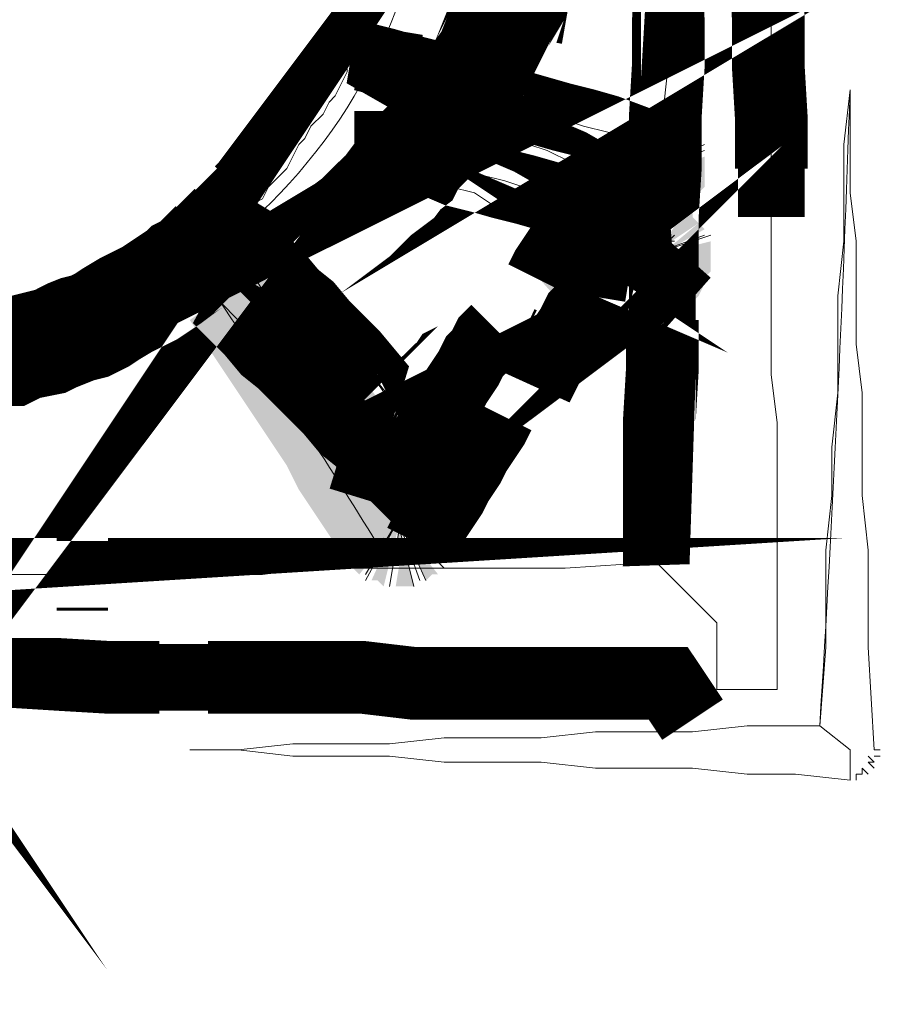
# Model space of a CAD drawing. Header units: millimetres. Extents: x 526 to 736, y -272 to 25.
# Tile 3 of 8: x 633 to 639, y -235 to -228. Entities that reach past the tile are written whole.
import ezdxf

# ---------------------------------------------------------------- set-up
doc = ezdxf.new("R2010")
doc.units = ezdxf.units.MM
doc.layers.add('PDF_A-TABELKA', color=7, linetype='Continuous')

msp = doc.modelspace()

# ---------------------------------------------------------------- linework, layer by layer
at = {"layer": 'PDF_A-TABELKA', "lineweight": 0}
for points, format in [([(637.6235068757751, -224.4054066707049, 0.5115070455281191, 0.5115070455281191, 0), (637.6235068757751, -224.0644019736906, 0, 0, 0), (637.6448196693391, -223.702084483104, 0, 0, 0)], "xyseb"), ([(632.5297492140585, -230.4156144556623, 0.7246349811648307, 0.7246349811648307, 0), (632.6363131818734, -230.3943016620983, 0.7434469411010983, 0.7434469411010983, 0), (632.7215643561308, -230.3943016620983, 0.7625096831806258, 0.7625096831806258, 0), (632.828128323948, -230.3516760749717, 0.7434469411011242, 0.7434469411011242, 0), (632.9346922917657, -230.3516760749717, 0.743446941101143, 0.743446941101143, 0), (633.019943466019, -230.3090504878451, 0.7434469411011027, 0.7434469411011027, 0), (633.1051946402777, -230.2877376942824, 0.7535210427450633, 0.7535210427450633, 0), (633.211758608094, -230.2664249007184, 0.743446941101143, 0.743446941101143, 0), (633.2970097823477, -230.2237993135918, 0.7535210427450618, 0.7535210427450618, 0), (633.4035737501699, -230.1811737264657, 0.7535210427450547, 0.7535210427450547, 0), (633.4888249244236, -230.1598609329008, 0.7535210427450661, 0.7535210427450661, 0), (633.5740760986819, -230.1172353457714, 0.7535210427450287, 0.7535210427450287, 0), (633.6380144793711, -230.0746097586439, 0.7535210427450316, 0.7535210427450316, 0), (633.7445784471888, -230.0106713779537, 0.7535210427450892, 0.7535210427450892, 0), (633.8298296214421, -229.9680457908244, 0.7535210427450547, 0.7535210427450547, 0), (633.9150807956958, -229.9254202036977, 0.7535210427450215, 0.7535210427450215, 0), (633.9790191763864, -229.8827946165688, 0.7625096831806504, 0.7625096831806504, 0), (634.0642703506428, -229.8188562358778, 0.7434469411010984, 0.7434469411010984, 0), (634.1282087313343, -229.7762306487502, 0.7434469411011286, 0.7434469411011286, 0), (634.213459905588, -229.6909794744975, 0.682009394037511, 0.682009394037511, 0), (634.2987110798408, -229.6483538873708, 0.7625096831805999, 0.7625096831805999, 0), (634.362649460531, -229.5844155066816, 0.7434469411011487, 0.7434469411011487, 0), (634.4479006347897, -229.499164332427, 0.7434469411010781, 0.7434469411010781, 0), (634.4905262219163, -229.4565387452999, 0.7246349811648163, 0.7246349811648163, 0), (634.554464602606, -229.3926003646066, 0.7246349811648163, 0.7246349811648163, 0), (634.6397157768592, -229.3073491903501, 0.7672605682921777, 0.7672605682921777, 0), (634.6823413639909, -229.264723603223, 0.7672605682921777, 0.7672605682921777, 0), (634.746279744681, -229.1794724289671, 0, 0, 0), (634.788905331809, -229.115534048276, 0, 0, 0), (634.8741565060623, -229.0302828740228, 0, 0, 0), (634.916782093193, -228.966344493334, 0, 0, 0), (634.9594076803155, -228.9024061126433, 0, 0, 0), (635.0233460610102, -228.8384677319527, 0, 0, 0), (635.0659716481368, -228.753216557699, 0, 0, 0), (635.1085972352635, -228.6892781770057, 0, 0, 0), (635.1512228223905, -228.6040270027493, 0, 0, 0), (635.1938484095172, -228.5187758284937, 0, 0, 0), (635.2364739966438, -228.4548374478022, 0, 0, 0), (635.3004123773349, -228.3695862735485, 0, 0, 0), (635.3004123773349, -228.2843350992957, 0, 0, 0), (635.3430379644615, -228.1990839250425, 0, 0, 0), (635.3856635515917, -228.1351455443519, 0, 0, 0), (635.4282891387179, -228.0498943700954, 0, 0, 0), (635.4496019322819, -227.9646431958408, 0, 0, 0), (635.4922275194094, -227.9007048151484, 0, 0, 0), (635.5135403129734, -227.7941408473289, 0, 0, 0), (635.534853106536, -227.7088896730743, 0, 0, 0), (635.5774786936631, -227.623638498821, 0, 0, 0), (635.5987914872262, -227.5383873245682, 0, 0, 0)], "xyseb"), ([(629.418081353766, -229.0942212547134, 0.7672605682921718, 0.7672605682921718, 0), (629.460706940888, -229.158159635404, 0, 0, 0), (629.5246453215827, -229.24341080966, 0, 0, 0)], "xyseb"), ([(635.897170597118, -226.4514348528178, -0.4172873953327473), (632.1034933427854, -230.4156144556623, -0.4142135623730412)], "xyb"), ([(636.8775591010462, -227.7941408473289, 0.7683254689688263, 0.7683254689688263, 0), (636.5152416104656, -227.7302024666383, 0.762509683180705, 0.762509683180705, 0), (636.472616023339, -227.8580792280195, 0.7625096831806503, 0.7625096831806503, 0), (636.4299904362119, -227.9433304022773, 0.7434469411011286, 0.7434469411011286, 0), (636.3660520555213, -228.0498943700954, 0.7535210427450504, 0.7535210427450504, 0), (636.3234264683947, -228.1564583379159, 0.7233802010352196, 0.7233802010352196, 0), (636.280800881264, -228.2417095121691, 0.7053214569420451, 0.7053214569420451, 0), (636.2381752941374, -228.3482734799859, 0.7535210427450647, 0.7535210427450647, 0), (636.1742369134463, -228.4335246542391, 0.753521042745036, 0.753521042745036, 0), (636.1316113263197, -228.5187758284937, 0.7233802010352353, 0.7233802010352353, 0), (636.06767294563, -228.6253397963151, 0.743446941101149, 0.743446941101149, 0), (636.0037345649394, -228.7105909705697, 0.7434469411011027, 0.7434469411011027, 0), (635.9397961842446, -228.7745293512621, 0.7625096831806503, 0.7625096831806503, 0), (635.8758578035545, -228.8597805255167, 0.7625096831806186, 0.7625096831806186, 0), (635.7906066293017, -228.94503169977, 0.7434469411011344, 0.7434469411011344, 0), (635.7479810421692, -229.0302828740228, 0.7434469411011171, 0.7434469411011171, 0), (635.6627298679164, -229.0942212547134, 0.7625096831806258, 0.7625096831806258, 0), (635.5987914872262, -229.1794724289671, 0.7246349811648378, 0.7246349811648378, 0), (635.5135403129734, -229.24341080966, 0.724384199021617, 0.724384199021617, 0), (635.4282891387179, -229.3286619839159, 0.7246349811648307, 0.7246349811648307, 0), (635.3643507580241, -229.3926003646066, 0.724384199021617, 0.724384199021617, 0), (635.2790995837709, -229.4565387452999, 0.7246349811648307, 0.7246349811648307, 0), (635.1938484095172, -229.520477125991, 0.7246349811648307, 0.7246349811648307, 0), (635.1085972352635, -229.5844155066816, 0.7672605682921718, 0.7672605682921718, 0), (635.0020332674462, -229.6483538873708, 0.7672605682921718, 0.7672605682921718, 0), (634.9380948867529, -229.7122922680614, 0.7246349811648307, 0.7246349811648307, 0), (634.8528437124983, -229.7549178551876, 0.7246349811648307, 0.7246349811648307, 0), (634.7675925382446, -229.7975434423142, 0.7246349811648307, 0.7246349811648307, 0), (634.6610285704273, -229.8614818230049, 0, 0, 0), (634.5757773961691, -229.9041074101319, 0, 0, 0), (634.4905262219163, -229.9467329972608, 0, 0, 0), (634.3839622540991, -229.9893585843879, 0, 0, 0), (634.2987110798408, -230.0319841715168, 0, 0, 0), (634.213459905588, -230.0746097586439, 0, 0, 0), (634.1068959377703, -230.1172353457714, 0, 0, 0), (634.0216447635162, -230.1385481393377, 0, 0, 0), (633.9363935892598, -230.1811737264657, 0, 0, 0), (633.8298296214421, -230.2237993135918, 0, 0, 0), (633.7445784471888, -230.2237993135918, 0, 0, 0), (633.6380144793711, -230.2664249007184, 0, 0, 0), (633.5527633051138, -230.3090504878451, 0, 0, 0), (633.4248865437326, -230.3090504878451, 0, 0, 0), (633.3396353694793, -230.3516760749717, 0, 0, 0), (633.2330714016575, -230.3516760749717, 0, 0, 0), (633.1478202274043, -230.3729888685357, 0, 0, 0), (633.0412562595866, -230.3943016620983, 0, 0, 0), (632.9560050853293, -230.3943016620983, 0, 0, 0), (632.828128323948, -230.4156144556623, 0, 0, 0), (632.7428771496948, -230.4156144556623, 0, 0, 0), (632.6363131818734, -230.4156144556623, 0, 0, 0), (632.5297492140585, -230.4369272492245, 0, 0, 0)], "xyseb"), ([(638.2415778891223, -227.644951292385, 0.5115070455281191, 0.5115070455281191, 0), (638.2628906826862, -227.9859559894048, 0.5115070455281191, 0.5115070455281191, 0), (638.2628906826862, -228.3269606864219, 0.5115070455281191, 0.5115070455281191, 0), (638.2842034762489, -228.6892781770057, 0.5115070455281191, 0.5115070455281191, 0), (638.2842034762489, -229.0515956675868, 0.4688814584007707, 0.4688814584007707, 0), (638.2842034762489, -229.3926003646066, 0, 0, 0), (638.2842034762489, -229.7762306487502, 0, 0, 0), (638.3055162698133, -230.1172353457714, 0, 0, 0), (638.3055162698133, -230.4795528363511, 0, 0, 0), (638.3268290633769, -230.8418703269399, 0, 0, 0), (638.3268290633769, -231.1828750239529, 0, 0, 0), (638.3268290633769, -231.5451925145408, 0, 0, 0), (638.3268290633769, -232.2485147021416, 0, 0, 0), (638.3268290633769, -232.6960833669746, 0, 0, 0), (637.9005731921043, -232.6960833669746, 0, 0, 0)], "xyseb"), ([(632.5723748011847, -231.9501355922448, 0.5115070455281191, 0.5115070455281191, 0), (632.9133794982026, -231.9075100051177, 0.5115070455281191, 0.5115070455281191, 0), (633.2543841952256, -231.9075100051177, 0.4688814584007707, 0.4688814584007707, 0), (633.616701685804, -231.9075100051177, 0.5115070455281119, 0.5115070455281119, 0), (633.9790191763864, -231.9075100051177, 0.5115070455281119, 0.5115070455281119, 0), (634.3200238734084, -231.9075100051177, 0.5115070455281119, 0.5115070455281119, 0), (634.7036541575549, -231.9075100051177, 0, 0, 0), (635.0446588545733, -231.8861972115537, 0, 0, 0), (635.4069763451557, -231.8861972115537, 0, 0, 0), (635.7692938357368, -231.8648844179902, 0, 0, 0), (636.1102985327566, -231.8648844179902, 0, 0, 0), (636.472616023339, -231.8648844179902, 0, 0, 0), (636.8349335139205, -231.8648844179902, 0, 0, 0), (637.4743173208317, -231.8435716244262, 0.4688814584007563, 0.4688814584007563, 0), (637.4956301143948, -231.1828750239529, 0.5115070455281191, 0.5115070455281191, 0), (637.4956301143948, -230.8418703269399, 0.5115070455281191, 0.5115070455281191, 0), (637.5169429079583, -230.4795528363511, 0.5115070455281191, 0.5115070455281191, 0), (637.5169429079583, -230.1172353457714, 0.4688814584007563, 0.4688814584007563, 0), (637.5169429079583, -229.7762306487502, 0.5115070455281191, 0.5115070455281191, 0), (637.5169429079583, -229.3926003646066, 0.5115070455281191, 0.5115070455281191, 0), (637.5382557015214, -229.0515956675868, 0.5115070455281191, 0.5115070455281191, 0), (637.5382557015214, -228.6892781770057, 0.5115070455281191, 0.5115070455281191, 0), (637.5595684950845, -228.3269606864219, 0.5115070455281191, 0.5115070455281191, 0), (637.5595684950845, -227.9859559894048, 0.5075571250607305, 0.5075571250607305, 0), (637.5595684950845, -227.644951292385, 0.5115070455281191, 0.5115070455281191, 0)], "xyseb"), ([(637.0054358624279, -229.9467329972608, 0.5083550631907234, 0.5083550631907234, 0), (637.0480614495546, -229.6909794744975, 0.4728884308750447, 0.4728884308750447, 0), (636.8988718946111, -229.6270410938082, 0, 0, 0), (636.7709951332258, -229.541789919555, 0, 0, 0), (636.621805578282, -229.4778515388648, 0, 0, 0), (636.472616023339, -229.3926003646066, 0, 0, 0), (636.3234264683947, -229.3073491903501, 0, 0, 0), (636.1742369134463, -229.24341080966, 0, 0, 0), (636.0250473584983, -229.158159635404, 0, 0, 0), (635.8758578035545, -229.0942212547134, 0, 0, 0), (635.7479810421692, -229.0089700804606, 0, 0, 0), (635.5987914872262, -228.94503169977, 0, 0, 0), (635.6414170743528, -228.6679653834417, 0, 0, 0)], "xyseb"), ([(637.6874452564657, -230.0106713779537, 0.5123943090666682, 0.5123943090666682, 0), (637.4956301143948, -229.8401690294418, 0.5146940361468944, 0.5146940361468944, 0), (637.4103789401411, -229.9041074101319, 0.5123943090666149, 0.5123943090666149, 0), (637.3677533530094, -229.9467329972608, 0.4822534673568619, 0.4822534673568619, 0), (637.2825021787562, -229.9893585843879, 0.4765685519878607, 0.4765685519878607, 0), (637.23987659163, -230.0319841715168, 0.4822534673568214, 0.4822534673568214, 0), (637.1546254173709, -230.0959225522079, 0, 0, 0), (637.1119998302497, -230.1385481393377, 0, 0, 0), (637.0267486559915, -230.1811737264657, 0, 0, 0), (636.9628102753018, -230.2451121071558, 0, 0, 0), (636.8988718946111, -230.2877376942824, 0, 0, 0), (636.8349335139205, -230.3303632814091, 0, 0, 0), (636.7709951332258, -230.3943016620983, 0, 0, 0), (636.5791799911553, -230.2237993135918, 0, 0, 0)], "xyseb"), ([(635.6201042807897, -230.7139935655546, 0.5146940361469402, 0.5146940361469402, 0), (635.7053554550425, -230.6713679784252, 0.5123943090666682, 0.5123943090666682, 0), (635.7479810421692, -230.6287423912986, 0.4822534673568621, 0.4822534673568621, 0), (635.8332322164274, -230.5648040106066, 0.4765685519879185, 0.4765685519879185, 0), (635.8758578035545, -230.5221784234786, 0.5146940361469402, 0.5146940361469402, 0), (635.9611089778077, -230.4795528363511, 0.5123943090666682, 0.5123943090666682, 0), (636.0037345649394, -230.4156144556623, 0.5146940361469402, 0.5146940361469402, 0), (636.088985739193, -230.3729888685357, 0.5123943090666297, 0.5123943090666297, 0), (636.1316113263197, -230.3303632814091, 0, 0, 0), (636.2168625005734, -230.2877376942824, 0, 0, 0), (636.280800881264, -230.2237993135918, 0, 0, 0), (636.472616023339, -230.3943016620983, 0, 0, 0)], "xyseb"), ([(635.5135403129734, -231.6943820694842, 0.01234379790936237), (634.4052750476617, -229.9893585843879), (634.5331518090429, -230.1172353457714), (634.6184029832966, -230.2024865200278), (634.746279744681, -230.3303632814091), (634.8315309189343, -230.4156144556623), (634.9594076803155, -230.5434912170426), (635.0446588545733, -230.6713679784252), (635.1725356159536, -230.7566191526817), (635.2577867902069, -230.8844959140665), (635.3856635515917, -230.9697470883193), (635.4709147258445, -231.0976238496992), (635.6840426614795, -231.3107517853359), (635.6840426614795, -231.5665053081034), (635.8119194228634, -231.6943820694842), (635.7692938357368, -231.6943820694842), (635.8119194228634, -231.7370076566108)], "xyb"), ([(635.534853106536, -231.0976238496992, 0.5146940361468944, 0.5146940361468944, 0), (635.7053554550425, -231.2681261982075, 0.5123943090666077, 0.5123943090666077, 0), (635.7906066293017, -231.22550061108, 0.4765685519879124, 0.4765685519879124, 0), (635.8332322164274, -231.1828750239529, 0.5146940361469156, 0.5146940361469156, 0), (635.9184833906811, -231.1189366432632, 0.512394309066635, 0.512394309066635, 0), (635.9824217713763, -231.0763110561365, 0, 0, 0), (636.046360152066, -231.0336854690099, 0, 0, 0), (636.1316113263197, -230.9910598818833, 0, 0, 0), (636.1742369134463, -230.9271215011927, 0, 0, 0), (636.2594880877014, -230.8844959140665, 0, 0, 0), (636.3021136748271, -230.8418703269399, 0, 0, 0), (636.4939288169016, -231.0123726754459, 0, 0, 0)], "xyseb"), ([(637.7300708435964, -232.9305240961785, 0.5115070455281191, 0.5115070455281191, 0), (637.5595684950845, -232.674770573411, 0.5115070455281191, 0.5115070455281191, 0), (637.1759382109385, -232.674770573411, 0.5115070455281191, 0.5115070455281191, 0), (636.8349335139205, -232.674770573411, 0.5115070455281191, 0.5115070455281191, 0), (636.472616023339, -232.674770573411, 0.5115070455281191, 0.5115070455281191, 0), (636.1102985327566, -232.674770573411, 0.5115070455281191, 0.5115070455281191, 0), (635.7692938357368, -232.674770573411, 0.5115070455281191, 0.5115070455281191, 0), (635.4069763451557, -232.6321449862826, 0.5115070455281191, 0.5115070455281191, 0), (635.0446588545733, -232.6321449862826, 0.5115070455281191, 0.5115070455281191, 0), (634.7036541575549, -232.6321449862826, 0.5115070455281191, 0.5115070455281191, 0), (634.3200238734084, -232.6321449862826, 0.4688814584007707, 0.4688814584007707, 0), (633.9790191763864, -232.6321449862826, 0.5115070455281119, 0.5115070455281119, 0), (633.616701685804, -232.6321449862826, 0.5115070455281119, 0.5115070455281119, 0), (633.2543841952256, -232.6108321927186, 0.5115070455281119, 0.5115070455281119, 0), (632.9133794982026, -232.6108321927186, 0.4688814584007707, 0.4688814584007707, 0), (632.5723748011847, -232.5895193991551, 0.5115070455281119, 0.5115070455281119, 0)], "xyseb")]:
    msp.add_lwpolyline(points, format=format, dxfattribs=at)
for points, const_width in [([(636.9841230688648, -229.349974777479), (637.0267486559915, -229.0942212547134), (636.8775591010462, -229.0089700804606), (636.7283695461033, -228.94503169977), (636.5791799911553, -228.8597805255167), (636.4299904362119, -228.7958421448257), (636.3021136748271, -228.7105909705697), (636.1529241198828, -228.6253397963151), (636.0037345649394, -228.5614014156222), (635.8545450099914, -228.4761502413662), (635.7053554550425, -228.4122118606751), (635.5561659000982, -228.3269606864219), (635.5987914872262, -228.0712071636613)], 0.4728884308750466), ([(635.4069763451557, -228.2630223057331), (635.5774786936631, -228.3056478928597), (635.7266682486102, -228.3482734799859), (635.897170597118, -228.3908990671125), (636.046360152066, -228.4548374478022), (636.1955497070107, -228.4974630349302), (636.3660520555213, -228.5614014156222), (636.5152416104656, -228.6040270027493), (636.6644311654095, -228.6466525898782), (636.8136207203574, -228.6892781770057), (636.9841230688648, -228.7319037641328), (637.1333126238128, -228.7745293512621), (637.3038149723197, -228.8384677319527), (637.3038149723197, -229.115534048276)], 0.4858965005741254), ([(635.5987914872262, -228.6466525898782), (635.5987914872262, -228.9024061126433), (635.7692938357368, -228.966344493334), (635.9184833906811, -229.0089700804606), (636.06767294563, -229.0729084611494), (636.2381752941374, -229.115534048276), (636.3873648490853, -229.158159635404), (636.5578671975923, -229.2007852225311), (636.7070567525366, -229.24341080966), (636.8562463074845, -229.286036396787), (637.0267486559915, -229.3286619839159), (637.1759382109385, -229.3926003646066), (637.3251277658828, -229.4352259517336), (637.3464405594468, -229.7122922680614)], 0.4962347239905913), ([(636.6644311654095, -229.8401690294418), (636.7070567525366, -229.7549178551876), (636.7496823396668, -229.6909794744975), (636.7923079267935, -229.6270410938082), (636.8349335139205, -229.5631027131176), (636.8775591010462, -229.4778515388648), (636.9201846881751, -229.4139131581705), (636.9628102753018, -229.349974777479), (637.0054358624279, -229.264723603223), (637.2611893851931, -229.3286619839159)], 0.5146940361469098), ([(634.6184029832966, -229.264723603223), (634.4905262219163, -229.4778515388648), (634.5970901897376, -229.6057283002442), (634.7036541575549, -229.7122922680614), (634.8102181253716, -229.8188562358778), (634.916782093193, -229.9467329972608), (635.0233460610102, -230.0319841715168), (635.1299100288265, -230.1598609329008), (635.2364739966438, -230.2664249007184), (635.3430379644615, -230.3729888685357), (635.4496019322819, -230.5008656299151), (635.3643507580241, -230.7779319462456)], 0.5123943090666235), ([(634.6397157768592, -229.8614818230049), (634.5118390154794, -230.0959225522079), (634.6184029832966, -230.2024865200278), (634.724966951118, -230.3303632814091), (634.8315309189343, -230.4156144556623), (634.9594076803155, -230.5434912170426), (635.0659716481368, -230.6500551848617), (635.1725356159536, -230.7566191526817), (635.2790995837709, -230.8844959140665), (635.3856635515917, -230.9697470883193), (635.4922275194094, -231.0976238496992), (635.4069763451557, -231.3746901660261)], 0.4822534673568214), ([(636.5152416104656, -230.2664249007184), (636.7496823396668, -230.3729888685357), (636.7923079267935, -230.2877376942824), (636.8349335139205, -230.2237993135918), (636.8775591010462, -230.1598609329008), (636.9201846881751, -230.0746097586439), (636.9628102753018, -230.0319841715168), (637.0054358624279, -229.9467329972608), (637.0480614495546, -229.8827946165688), (637.3038149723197, -229.9467329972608)], 0.4956312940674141), ([(636.3447392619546, -230.1811737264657), (636.280800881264, -230.2451121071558), (636.2381752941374, -230.3303632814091), (636.1955497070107, -230.3729888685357), (636.1529241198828, -230.4582400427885), (636.1102985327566, -230.5221784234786), (636.06767294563, -230.5861168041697), (636.0250473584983, -230.6713679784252), (635.9824217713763, -230.7353063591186), (635.9397961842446, -230.7992447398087), (635.897170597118, -230.8631831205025), (635.8545450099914, -230.9271215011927), (635.8119194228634, -231.0123726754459), (635.5774786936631, -230.9058087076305)], 0.4822534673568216), ([(636.3660520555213, -230.7779319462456), (636.3234264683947, -230.8631831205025), (636.280800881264, -230.9271215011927), (636.2381752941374, -230.9910598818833), (636.1955497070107, -231.0549982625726), (636.1529241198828, -231.1402494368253), (636.1102985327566, -231.204187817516), (636.06767294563, -231.2681261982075), (636.0250473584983, -231.353377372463), (635.9824217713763, -231.4173157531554), (635.9397961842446, -231.4812541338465), (635.897170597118, -231.5451925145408), (635.8545450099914, -231.6091308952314), (635.8119194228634, -231.6943820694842)], 0.5146940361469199)]:
    msp.add_lwpolyline(points, dxfattribs=dict(at, const_width=const_width))
for points in [[(632.9133794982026, -230.3303632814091), (633.0412562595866, -230.3303632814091), (633.1265074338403, -230.2877376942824), (633.211758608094, -230.2451121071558), (633.2970097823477, -230.2451121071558), (633.3822609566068, -230.2024865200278), (633.4675121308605, -230.1598609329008), (633.5527633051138, -230.1172353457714), (633.6380144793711, -230.0746097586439), (633.7658912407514, -230.0319841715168), (633.8085168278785, -229.9893585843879), (633.8937680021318, -229.9041074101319), (633.9790191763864, -229.8614818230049), (634.0642703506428, -229.8188562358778), (634.1495215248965, -229.7762306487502), (634.2347726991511, -229.6909794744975), (634.2773982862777, -229.6483538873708), (634.362649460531, -229.5631027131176), (634.4479006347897, -229.520477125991), (634.4905262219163, -229.4352259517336), (634.5757773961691, -229.3926003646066), (634.6184029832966, -229.3073491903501), (634.7036541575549, -229.264723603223), (634.746279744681, -229.1794724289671), (634.788905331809, -229.13684684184), (634.8741565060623, -229.0515956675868), (634.916782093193, -228.966344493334), (634.9594076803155, -228.8810933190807), (635.0020332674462, -228.8384677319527), (635.0446588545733, -228.753216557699), (635.1299100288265, -228.6679653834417), (635.1725356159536, -228.5827142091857), (635.2151612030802, -228.5400886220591), (635.2577867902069, -228.4548374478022), (635.3004123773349, -228.3695862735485), (635.3004123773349, -228.2843350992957), (635.3430379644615, -228.1990839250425), (635.3856635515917, -228.1138327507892), (635.4282891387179, -228.0285815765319), (635.4709147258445, -227.9433304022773)], [(636.408677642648, -227.9433304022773), (636.3660520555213, -228.0285815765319), (636.3234264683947, -228.1564583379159), (636.280800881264, -228.2417095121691), (636.2381752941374, -228.3269606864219), (636.1955497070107, -228.4122118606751), (636.1102985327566, -228.5400886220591), (636.06767294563, -228.6253397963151), (635.9824217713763, -228.7105909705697), (635.9397961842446, -228.7958421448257), (635.8545450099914, -228.8810933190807), (635.8119194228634, -228.966344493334), (635.7266682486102, -229.0089700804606), (635.6414170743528, -229.0942212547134), (635.5987914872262, -229.1794724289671), (635.5135403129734, -229.264723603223), (635.4282891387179, -229.3073491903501), (635.3430379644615, -229.3926003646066), (635.2577867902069, -229.4778515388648), (635.1725356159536, -229.520477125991), (635.0872844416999, -229.6057283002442), (635.0020332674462, -229.6483538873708), (634.916782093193, -229.6909794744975), (634.8315309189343, -229.7762306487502), (634.746279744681, -229.8188562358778), (634.6610285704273, -229.8614818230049), (634.5757773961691, -229.9041074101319), (634.4905262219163, -229.9467329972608), (634.4052750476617, -229.9893585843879), (634.3200238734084, -230.0319841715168), (634.1921471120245, -230.0746097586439), (634.1068959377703, -230.1172353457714), (634.0216447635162, -230.1598609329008), (633.9363935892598, -230.2024865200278), (633.8085168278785, -230.2024865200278), (633.7232656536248, -230.2451121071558), (633.6380144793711, -230.2877376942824), (633.5527633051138, -230.2877376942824), (633.4248865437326, -230.3303632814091), (633.3396353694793, -230.3303632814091), (633.2543841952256, -230.3729888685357), (633.1265074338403, -230.3729888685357), (633.0412562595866, -230.3729888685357), (632.9560050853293, -230.4156144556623)], [(638.2842034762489, -227.9859559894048), (638.2842034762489, -228.3269606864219), (638.2842034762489, -228.7105909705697), (638.2842034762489, -229.0515956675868), (638.2842034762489, -229.3926003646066), (638.2842034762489, -229.7762306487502), (638.2842034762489, -230.1172353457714), (638.2842034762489, -230.5008656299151), (638.3268290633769, -230.8418703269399), (638.3268290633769, -231.1828750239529), (638.3268290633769, -231.5238797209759), (638.3268290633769, -232.2485147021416), (638.3268290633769, -232.7173961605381), (637.9005731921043, -232.7173961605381), (637.9005731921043, -232.2485147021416), (637.4743173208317, -231.822258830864), (637.5169429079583, -231.1828750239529), (637.5169429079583, -230.8418703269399), (637.5169429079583, -230.5008656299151), (637.5169429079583, -230.1172353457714), (637.5169429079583, -229.7762306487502), (637.5169429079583, -229.3926003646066), (637.5169429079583, -229.0515956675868), (637.5169429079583, -228.7105909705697), (637.5595684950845, -228.3269606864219), (637.5595684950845, -227.9859559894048)], [(637.5169429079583, -229.13684684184), (637.5595684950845, -229.1794724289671), (637.5169429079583, -229.1794724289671), (637.4743173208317, -229.264723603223), (637.389066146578, -229.3073491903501), (637.3464405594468, -229.349974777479), (637.2611893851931, -229.3926003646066), (637.1759382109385, -229.4352259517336), (637.1333126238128, -229.4778515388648), (637.0480614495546, -229.520477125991), (637.0054358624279, -229.5631027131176), (636.9201846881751, -229.6483538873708), (636.8775591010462, -229.6909794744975), (636.7923079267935, -229.7336050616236), (636.7496823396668, -229.7762306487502), (636.6644311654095, -229.8188562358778), (636.7070567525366, -229.7762306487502), (636.7496823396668, -229.6909794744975), (636.7923079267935, -229.6057283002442), (636.8349335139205, -229.5631027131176), (636.8775591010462, -229.4778515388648), (636.9201846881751, -229.4352259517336), (636.9628102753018, -229.349974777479), (637.0054358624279, -229.264723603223), (637.0906870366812, -229.13684684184), (637.389066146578, -229.0515956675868), (637.4743173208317, -228.8810933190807), (637.4743173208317, -228.9237189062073), (637.5169429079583, -228.8810933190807), (637.4743173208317, -228.9237189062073)], [(637.8153220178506, -228.8810933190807), (637.3464405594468, -229.0942212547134), (637.8153220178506, -228.9237189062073)], [(637.5595684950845, -228.9237189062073), (637.5169429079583, -228.966344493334), (637.5595684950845, -228.966344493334), (637.5595684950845, -229.0089700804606), (637.6021940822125, -229.0089700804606), (637.5595684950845, -229.0515956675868), (637.6021940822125, -229.0515956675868)], [(637.5595684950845, -229.0942212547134), (637.6021940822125, -229.0942212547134), (637.5595684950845, -229.0942212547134)], [(637.6021940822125, -229.13684684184), (637.5595684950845, -229.13684684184)], [(635.4709147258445, -231.0549982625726), (635.3856635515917, -230.9271215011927), (635.3004123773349, -230.7992447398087), (635.2151612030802, -230.6713679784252), (635.1299100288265, -230.5434912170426), (635.0446588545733, -230.4156144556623), (634.9594076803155, -230.2877376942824), (634.8741565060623, -230.1598609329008), (634.788905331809, -230.0319841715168), (634.7036541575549, -229.9041074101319), (634.6184029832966, -229.7762306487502), (634.5331518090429, -229.6483538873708), (634.4479006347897, -229.520477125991), (634.362649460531, -229.3926003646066), (634.4905262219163, -229.4778515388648), (634.5757773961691, -229.6057283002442), (634.7036541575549, -229.7336050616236), (634.788905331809, -229.8188562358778), (634.916782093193, -229.9467329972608), (635.0446588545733, -230.0319841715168), (635.1299100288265, -230.1598609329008), (635.2577867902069, -230.2877376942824), (635.3430379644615, -230.3729888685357), (635.4709147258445, -230.5008656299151), (635.6414170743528, -230.7139935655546), (635.6414170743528, -230.9271215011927), (635.7692938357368, -231.0976238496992), (635.7266682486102, -231.0976238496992), (635.7692938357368, -231.0976238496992)], [(637.5595684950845, -229.7336050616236), (637.6021940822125, -229.7762306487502), (637.5595684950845, -229.7762306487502), (637.5595684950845, -229.8188562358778), (637.4743173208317, -229.8614818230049), (637.4316917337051, -229.9041074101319), (637.3464405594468, -229.9467329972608), (637.3038149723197, -229.9893585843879), (637.2185637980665, -230.0319841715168), (637.1759382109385, -230.0746097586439), (637.0906870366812, -230.1598609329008), (637.0480614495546, -230.2024865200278), (636.9628102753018, -230.2451121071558), (636.9201846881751, -230.2877376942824), (636.8349335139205, -230.3303632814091), (636.7496823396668, -230.3729888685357), (636.7070567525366, -230.4156144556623), (636.7496823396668, -230.3729888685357), (636.7923079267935, -230.2877376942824), (636.8349335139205, -230.2451121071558), (636.8775591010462, -230.1598609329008), (636.9201846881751, -230.0746097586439), (636.9628102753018, -230.0319841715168), (637.0054358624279, -229.9467329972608), (637.0480614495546, -229.8614818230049), (637.1333126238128, -229.7336050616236), (637.4316917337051, -229.6483538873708), (637.4743173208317, -229.4778515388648)], [(637.5169429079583, -229.520477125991), (637.5169429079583, -229.4778515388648), (637.5169429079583, -229.520477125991), (637.5595684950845, -229.520477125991), (637.5595684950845, -229.5631027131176), (637.6021940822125, -229.520477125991)], [(637.8153220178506, -229.520477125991), (637.3464405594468, -229.6909794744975), (637.8579476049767, -229.520477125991)], [(637.6021940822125, -229.5631027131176), (637.5595684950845, -229.5631027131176)], [(637.5595684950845, -229.6057283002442), (637.6021940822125, -229.6057283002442)], [(637.6021940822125, -229.6483538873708), (637.6448196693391, -229.6483538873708), (637.6021940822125, -229.6483538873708)], [(637.6021940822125, -229.6909794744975), (637.6448196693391, -229.6909794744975), (637.6021940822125, -229.6909794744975)], [(635.4709147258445, -230.5008656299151), (635.7692938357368, -230.9271215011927)], [(635.6414170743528, -231.3107517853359), (635.7266682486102, -231.2681261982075), (635.7692938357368, -231.22550061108), (635.8545450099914, -231.1828750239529), (635.9397961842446, -231.1402494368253), (635.9824217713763, -231.0976238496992), (636.06767294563, -231.0123726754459), (636.1102985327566, -230.9697470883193), (636.1955497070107, -230.9271215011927), (636.2381752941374, -230.8844959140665), (636.3234264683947, -230.8418703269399), (636.3660520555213, -230.7992447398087), (636.3234264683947, -230.8418703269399), (636.280800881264, -230.9271215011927), (636.2381752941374, -231.0123726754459), (636.1955497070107, -231.0549982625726), (636.1529241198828, -231.1402494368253), (636.1102985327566, -231.1828750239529), (636.06767294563, -231.2681261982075), (636.0250473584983, -231.353377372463), (635.9824217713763, -231.3960029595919), (635.9397961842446, -231.4812541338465), (635.897170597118, -231.5238797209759), (635.8545450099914, -231.6091308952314), (635.8119194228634, -231.6943820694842), (635.6840426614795, -231.5665053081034), (635.7266682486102, -231.2681261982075), (635.6840426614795, -231.353377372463)], [(635.4282891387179, -231.353377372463), (635.6414170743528, -230.8844959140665), (635.3856635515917, -231.3107517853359)], [(635.5987914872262, -231.3960029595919), (635.6414170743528, -230.8844959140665), (635.5561659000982, -231.3960029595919)], [(635.9397961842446, -231.2681261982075), (635.5987914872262, -230.8844959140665), (635.7266682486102, -231.3960029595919)], [(635.8119194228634, -231.353377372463), (635.5987914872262, -230.8844959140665), (635.7692938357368, -231.353377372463)], [(635.5987914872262, -231.1402494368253), (635.5987914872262, -231.0976238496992), (635.5561659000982, -231.1402494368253), (635.5561659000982, -231.0976238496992), (635.5135403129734, -231.1402494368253), (635.5135403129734, -231.0976238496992), (635.4709147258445, -231.0976238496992), (635.5135403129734, -231.0549982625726)], [(635.8119194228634, -231.5238797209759), (635.5135403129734, -231.0976238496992)], [(635.6840426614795, -231.0976238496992), (635.6840426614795, -231.1402494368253), (635.6840426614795, -231.0976238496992)], [(635.7266682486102, -231.0976238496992), (635.7266682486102, -231.1402494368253), (635.7266682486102, -231.0976238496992)], [(635.4282891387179, -231.9501355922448), (635.6840426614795, -231.4812541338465), (635.4282891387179, -231.9075100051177)], [(635.6840426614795, -231.4812541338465), (635.5987914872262, -231.9927611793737), (635.6840426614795, -231.4812541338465)], [(635.8545450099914, -231.9501355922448), (635.6414170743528, -231.4812541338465), (635.8119194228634, -231.9501355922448)], [(635.7692938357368, -231.9927611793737), (635.6414170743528, -231.4812541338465)], [(635.9824217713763, -231.8648844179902), (635.6414170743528, -231.5238797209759)], [(635.5987914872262, -231.7370076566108), (635.5987914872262, -231.6943820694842), (635.5561659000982, -231.7370076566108), (635.5561659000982, -231.6943820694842), (635.5135403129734, -231.6943820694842), (635.5561659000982, -231.6517564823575)], [(635.7692938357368, -231.6943820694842), (635.7692938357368, -231.7370076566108), (635.7266682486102, -231.6943820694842)], [(635.6414170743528, -231.7370076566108), (635.6414170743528, -231.7796332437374), (635.6414170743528, -231.7370076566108)], [(635.7266682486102, -231.7796332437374), (635.6840426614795, -231.7370076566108), (635.6840426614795, -231.7796332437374), (635.6840426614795, -231.7370076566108)], [(632.9133794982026, -231.9075100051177), (633.2543841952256, -231.9075100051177), (633.6380144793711, -231.9075100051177), (633.9790191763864, -231.9075100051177), (634.3200238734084, -231.9075100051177), (634.7036541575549, -231.9075100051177), (635.0446588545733, -231.8648844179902), (635.4282891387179, -231.8648844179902), (635.7692938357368, -231.8648844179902), (636.1102985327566, -231.8648844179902), (636.4939288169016, -231.8648844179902), (636.8349335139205, -231.8648844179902), (637.4743173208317, -231.822258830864), (637.9005731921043, -232.2485147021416), (637.9005731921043, -232.7173961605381), (637.5595684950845, -232.674770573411), (637.1759382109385, -232.674770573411), (636.8349335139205, -232.674770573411), (636.4939288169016, -232.674770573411), (636.1102985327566, -232.674770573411), (635.7692938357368, -232.674770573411), (635.4282891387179, -232.6321449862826), (635.0446588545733, -232.6321449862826), (634.7036541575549, -232.6321449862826), (634.3200238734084, -232.6321449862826), (633.9790191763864, -232.6321449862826), (633.6380144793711, -232.6321449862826), (633.2543841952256, -232.5895193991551), (632.9133794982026, -232.5895193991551)], [(638.8383361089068, -233.3567799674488), (638.8383361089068, -233.3141543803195), (638.8383361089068, -233.3567799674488)]]:
    msp.add_lwpolyline(points, dxfattribs=at)
for points in [[(637.389066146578, -229.0515956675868), (637.0480614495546, -229.13684684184), (637.1759382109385, -229.1794724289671), (637.0054358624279, -229.0942212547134), (636.8775591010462, -229.0089700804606), (636.7070567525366, -228.9237189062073), (636.5791799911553, -228.8810933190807), (636.451303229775, -228.7958421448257), (636.280800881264, -228.7105909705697), (636.1529241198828, -228.6253397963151), (635.9824217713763, -228.5400886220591), (635.8545450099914, -228.4974630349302), (635.7266682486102, -228.4122118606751), (635.5561659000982, -228.3269606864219), (635.4282891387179, -228.2417095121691), (635.5561659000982, -228.3269606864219), (635.7266682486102, -228.3695862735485), (635.897170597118, -228.4122118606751), (636.0250473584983, -228.4548374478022), (636.1955497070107, -228.4974630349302), (636.3660520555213, -228.5400886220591), (636.4939288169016, -228.5827142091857), (636.6644311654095, -228.6253397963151), (636.8349335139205, -228.7105909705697), (636.9628102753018, -228.753216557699), (637.1333126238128, -228.7958421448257), (637.3038149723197, -228.8384677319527), (637.4743173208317, -228.8810933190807)], [(637.4316917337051, -229.6483538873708), (637.0906870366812, -229.7336050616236), (637.2185637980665, -229.7762306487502), (637.0480614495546, -229.6909794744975), (636.9201846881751, -229.6057283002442), (636.7496823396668, -229.5631027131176), (636.621805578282, -229.4778515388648), (636.451303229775, -229.3926003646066), (636.3234264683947, -229.3073491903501), (636.1955497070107, -229.2220980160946), (636.0250473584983, -229.1794724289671), (635.897170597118, -229.0942212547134), (635.7266682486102, -229.0089700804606), (635.5987914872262, -228.9237189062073), (635.4709147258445, -228.8810933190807), (635.5987914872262, -228.9237189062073), (635.7692938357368, -228.966344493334), (635.9397961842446, -229.0089700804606), (636.06767294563, -229.0515956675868), (636.2381752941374, -229.0942212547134), (636.408677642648, -229.13684684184), (636.5365544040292, -229.1794724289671), (636.7070567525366, -229.264723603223), (636.8775591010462, -229.3073491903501), (637.0054358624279, -229.349974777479), (637.1759382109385, -229.3926003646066), (637.3464405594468, -229.4352259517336), (637.4743173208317, -229.4778515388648)], [(635.6414170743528, -230.9271215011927), (635.6840426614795, -230.6713679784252), (635.6414170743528, -230.7139935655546), (635.6840426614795, -230.6713679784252), (635.7692938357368, -230.6287423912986), (635.8119194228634, -230.5861168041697), (635.897170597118, -230.5434912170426), (635.9397961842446, -230.4582400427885), (636.0250473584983, -230.4156144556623), (636.06767294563, -230.3729888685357), (636.1529241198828, -230.3303632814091), (636.1955497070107, -230.2877376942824), (636.280800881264, -230.2451121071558), (636.3234264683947, -230.2024865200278), (636.280800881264, -230.2451121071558), (636.2381752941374, -230.3303632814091), (636.1955497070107, -230.3729888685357), (636.1529241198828, -230.4582400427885), (636.1102985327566, -230.5434912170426), (636.06767294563, -230.5861168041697), (636.0250473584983, -230.6713679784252), (635.9824217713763, -230.7139935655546), (635.9397961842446, -230.7992447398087), (635.897170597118, -230.8844959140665), (635.8545450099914, -230.9271215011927), (635.8119194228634, -231.0123726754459), (635.7692938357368, -231.0976238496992)], [(638.8383361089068, -233.1436520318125), (638.8383361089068, -233.3567799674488), (638.4547058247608, -233.3141543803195), (638.1137011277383, -233.3141543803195), (637.7300708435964, -233.2715287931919), (637.389066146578, -233.2715287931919), (637.0480614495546, -233.2715287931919), (636.6644311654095, -233.2289032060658), (636.3234264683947, -233.2289032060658), (635.9824217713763, -233.2289032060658), (635.5987914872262, -233.1862776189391), (635.2577867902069, -233.1862776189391), (634.916782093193, -233.1862776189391), (634.5331518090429, -233.1436520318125), (634.1921471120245, -233.1436520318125), (634.5331518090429, -233.1436520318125), (634.916782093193, -233.1010264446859), (635.2577867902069, -233.1010264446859), (635.5987914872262, -233.1010264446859), (635.9824217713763, -233.0584008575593), (636.3234264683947, -233.0584008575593), (636.6644311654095, -233.0584008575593), (637.0480614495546, -233.0157752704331), (637.389066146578, -233.0157752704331), (637.7300708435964, -233.0157752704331), (638.1137011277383, -232.9731496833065), (638.6252081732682, -232.9731496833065)], [(638.9662128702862, -233.2289032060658), (639.0088384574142, -233.2715287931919), (638.9662128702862, -233.2289032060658), (639.0088384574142, -233.2289032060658), (638.9662128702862, -233.1862776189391), (639.0088384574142, -233.2289032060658), (638.9662128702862, -233.2289032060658), (639.0088384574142, -233.2715287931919)], [(639.0088384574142, -233.1862776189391), (639.0514640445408, -233.1862776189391)], [(638.8809616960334, -233.3141543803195), (638.8809616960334, -233.3567799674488), (638.8809616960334, -233.3141543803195), (638.9235872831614, -233.3141543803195), (638.9235872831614, -233.2715287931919), (638.9662128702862, -233.3141543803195), (638.9235872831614, -233.2715287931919), (638.9662128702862, -233.3141543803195), (638.9235872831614, -233.2715287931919), (638.9235872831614, -233.3141543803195), (638.8809616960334, -233.3141543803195), (638.8809616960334, -233.3567799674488)]]:
    msp.add_lwpolyline(points, close=True, dxfattribs=at)
msp.add_lwpolyline([(638.6252081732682, -232.9731496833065), (638.1137011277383, -232.9731496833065), (637.7300708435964, -233.0157752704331), (637.389066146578, -233.0157752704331), (637.0480614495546, -233.0157752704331), (636.6644311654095, -233.0584008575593), (636.3234264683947, -233.0584008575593), (635.9824217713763, -233.0584008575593), (635.5987914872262, -233.1010264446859), (635.2577867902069, -233.1010264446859), (634.916782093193, -233.1010264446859), (634.5331518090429, -233.1436520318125), (634.1921471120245, -233.1436520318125), (634.5331518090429, -233.1436520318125), (634.916782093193, -233.1862776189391), (635.2577867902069, -233.1862776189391), (635.5987914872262, -233.1862776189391), (635.9824217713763, -233.2289032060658), (636.3234264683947, -233.2289032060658), (636.6644311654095, -233.2289032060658), (637.0480614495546, -233.2715287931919), (637.389066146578, -233.2715287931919), (637.7300708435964, -233.2715287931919), (638.1137011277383, -233.3141543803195), (638.4547058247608, -233.3141543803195), (638.8383361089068, -233.3567799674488), (638.8383361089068, -233.3141543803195), (638.8383361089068, -233.3567799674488), (638.8383361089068, -233.1436520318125), (638.6252081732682, -232.9731496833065), (638.6678337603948, -232.4190170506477), (638.6678337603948, -232.0780123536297), (638.6678337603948, -231.7370076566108), (638.7104593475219, -231.353377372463), (638.7104593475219, -231.0123726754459), (638.7530849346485, -230.6287423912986), (638.7530849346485, -230.2877376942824), (638.7530849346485, -229.9467329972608), (638.7957105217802, -229.5631027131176), (638.7957105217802, -229.2220980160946), (638.7957105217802, -228.8810933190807), (638.8383361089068, -228.4974630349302), (638.8383361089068, -228.8810933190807), (638.8383361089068, -229.2220980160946), (638.8809616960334, -229.5631027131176), (638.8809616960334, -229.9467329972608), (638.8809616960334, -230.2877376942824), (638.9235872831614, -230.6287423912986), (638.9235872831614, -231.0123726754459), (638.9235872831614, -231.353377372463), (638.9662128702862, -231.7370076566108), (638.9662128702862, -232.0780123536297), (638.9662128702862, -232.4190170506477), (639.0088384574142, -233.1436520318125), (639.0514640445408, -233.1436520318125), (639.0088384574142, -233.1436520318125), (638.9662128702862, -232.4190170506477), (638.9662128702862, -232.0780123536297), (638.9662128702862, -231.7370076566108), (638.9235872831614, -231.353377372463), (638.9235872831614, -231.0123726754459), (638.9235872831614, -230.6287423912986), (638.8809616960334, -230.2877376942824), (638.8809616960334, -229.9467329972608), (638.8809616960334, -229.5631027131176), (638.8383361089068, -229.2220980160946), (638.8383361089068, -228.8810933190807), (638.8383361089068, -228.4974630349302, -0.007256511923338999)], format="xyb", close=True, dxfattribs=at)
at = {"layer": 'PDF_A-TABELKA', "transparency": 33554559}
for points in [[(637.5595684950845, -228.6679653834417), (637.6021940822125, -228.6679653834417), (637.3464405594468, -229.0942212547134)], [(637.6021940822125, -228.6679653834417), (637.3464405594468, -229.0942212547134), (637.6448196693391, -228.7105909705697)], [(637.3464405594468, -229.0942212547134), (637.6448196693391, -228.7105909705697), (637.6874452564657, -228.753216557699)], [(637.6874452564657, -228.753216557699), (637.7300708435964, -228.753216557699), (637.3464405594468, -229.0942212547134)], [(637.7300708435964, -228.753216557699), (637.3464405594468, -229.0942212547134), (637.772696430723, -228.7958421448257)], [(637.4316917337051, -229.0515956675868), (637.772696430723, -228.7958421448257), (637.772696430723, -228.8810933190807)], [(637.2185637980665, -228.9237189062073), (637.0054358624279, -229.349974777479), (637.2611893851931, -228.9237189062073)], [(637.0054358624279, -229.349974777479), (637.2611893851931, -228.9237189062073), (637.0480614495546, -229.3926003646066)], [(637.6021940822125, -229.0515956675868), (637.8153220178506, -228.966344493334), (637.8153220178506, -229.0089700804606)], [(637.3038149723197, -229.0515956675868), (637.5595684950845, -229.4778515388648), (637.2611893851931, -229.0942212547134)], [(637.3464405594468, -229.0089700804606), (637.6021940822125, -229.4352259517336), (637.3038149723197, -229.0515956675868)], [(637.4316917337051, -229.0515956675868), (637.3038149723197, -229.0942212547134), (637.3464405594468, -229.0942212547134)], [(637.3464405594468, -229.0515956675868), (637.8153220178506, -229.13684684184), (637.3038149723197, -229.0515956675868)], [(637.4316917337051, -229.0942212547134), (637.3464405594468, -229.0515956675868), (637.3038149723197, -229.0515956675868)], [(637.6021940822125, -229.4352259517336), (637.3038149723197, -229.0515956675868), (637.5595684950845, -229.4778515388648)], [(637.8153220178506, -229.0089700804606), (637.8153220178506, -229.0942212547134), (637.3464405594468, -229.0515956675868)], [(637.5169429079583, -229.13684684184), (637.3464405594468, -229.0089700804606), (637.3464405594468, -229.0515956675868)], [(637.7300708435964, -229.3073491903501), (637.6874452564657, -229.3926003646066), (637.3464405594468, -229.0089700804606)], [(637.6874452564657, -229.3926003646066), (637.3464405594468, -229.0089700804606), (637.6021940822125, -229.4352259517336)], [(637.6021940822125, -229.0515956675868), (637.3464405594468, -229.0515956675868), (637.3464405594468, -229.0942212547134)], [(637.8153220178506, -229.0942212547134), (637.3464405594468, -229.0515956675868), (637.8153220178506, -229.13684684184)], [(637.8153220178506, -229.1794724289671), (637.772696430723, -229.2220980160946), (637.3464405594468, -229.0515956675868)], [(637.772696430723, -229.2220980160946), (637.3464405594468, -229.0515956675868), (637.772696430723, -229.264723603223)], [(637.2611893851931, -229.0942212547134), (637.4743173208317, -229.520477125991), (637.1759382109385, -229.13684684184)], [(637.5595684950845, -229.4778515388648), (637.2611893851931, -229.0942212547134), (637.4743173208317, -229.520477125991)], [(637.4316917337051, -229.0942212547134), (637.8153220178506, -229.13684684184), (637.8153220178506, -229.1794724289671)], [(637.1333126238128, -229.1794724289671), (637.3464405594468, -229.6483538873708), (637.0480614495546, -229.2220980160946)], [(637.1759382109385, -229.13684684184), (637.389066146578, -229.6057283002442), (637.1333126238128, -229.1794724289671)], [(637.389066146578, -229.6057283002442), (637.1333126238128, -229.1794724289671), (637.3464405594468, -229.6483538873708)], [(637.4743173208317, -229.520477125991), (637.1759382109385, -229.13684684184), (637.389066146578, -229.6057283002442)], [(637.5169429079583, -229.13684684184), (637.772696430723, -229.264723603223), (637.7300708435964, -229.3073491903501)], [(634.6610285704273, -229.349974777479), (634.1495215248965, -229.520477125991), (634.5757773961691, -229.2220980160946)], [(637.0480614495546, -229.2220980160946), (637.2611893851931, -229.6909794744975), (636.9628102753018, -229.3073491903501)], [(637.3464405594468, -229.6483538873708), (637.0480614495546, -229.2220980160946), (637.2611893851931, -229.6909794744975)], [(637.6021940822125, -229.264723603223), (637.6448196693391, -229.264723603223), (637.389066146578, -229.7336050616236)], [(637.6448196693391, -229.264723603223), (637.389066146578, -229.7336050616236), (637.6874452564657, -229.3073491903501)], [(636.9628102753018, -229.3073491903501), (637.2185637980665, -229.7336050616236), (636.9201846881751, -229.349974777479)], [(637.2611893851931, -229.6909794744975), (636.9628102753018, -229.3073491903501), (637.2185637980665, -229.7336050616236)], [(637.5169429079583, -229.6057283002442), (637.6874452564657, -229.3073491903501), (637.7300708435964, -229.349974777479)], [(634.2347726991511, -229.6483538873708), (634.6610285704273, -229.349974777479), (634.1495215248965, -229.520477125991)], [(634.746279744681, -229.520477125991), (634.2347726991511, -229.6483538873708), (634.6610285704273, -229.349974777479)], [(636.8349335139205, -229.3926003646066), (637.0906870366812, -229.8188562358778), (636.7923079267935, -229.4352259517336)], [(636.9201846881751, -229.349974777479), (637.1333126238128, -229.7762306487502), (636.8349335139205, -229.3926003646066)], [(637.1333126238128, -229.7762306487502), (636.8349335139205, -229.3926003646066), (637.0906870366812, -229.8188562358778)], [(637.2185637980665, -229.7336050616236), (636.9201846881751, -229.349974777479), (637.1333126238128, -229.7762306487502)], [(637.7300708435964, -229.349974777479), (637.7300708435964, -229.3926003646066), (637.389066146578, -229.6909794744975)], [(637.7300708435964, -229.3926003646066), (637.389066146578, -229.6909794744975), (637.772696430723, -229.4352259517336)], [(636.7070567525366, -229.4778515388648), (636.9628102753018, -229.9467329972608), (636.6644311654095, -229.520477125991)], [(636.7923079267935, -229.4352259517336), (637.0054358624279, -229.8614818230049), (636.7070567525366, -229.4778515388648)], [(637.0054358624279, -229.8614818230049), (636.7070567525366, -229.4778515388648), (636.9628102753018, -229.9467329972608)], [(637.0906870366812, -229.8188562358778), (636.7923079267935, -229.4352259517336), (637.0054358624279, -229.8614818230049)], [(637.5169429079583, -229.6483538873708), (637.772696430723, -229.4352259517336), (637.8153220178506, -229.4778515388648)], [(634.3200238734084, -229.7762306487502), (634.746279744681, -229.520477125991), (634.2347726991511, -229.6483538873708)], [(634.8315309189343, -229.6483538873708), (634.3200238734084, -229.7762306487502), (634.746279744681, -229.520477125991)], [(636.6644311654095, -229.520477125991), (636.8775591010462, -229.9893585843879), (636.5791799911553, -229.5631027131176)], [(636.9628102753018, -229.9467329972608), (636.6644311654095, -229.520477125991), (636.8775591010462, -229.9893585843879)], [(637.2611893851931, -229.520477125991), (637.0480614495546, -229.9467329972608), (637.3038149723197, -229.5631027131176)], [(636.5791799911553, -229.5631027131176), (636.8349335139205, -230.0319841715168), (636.4939288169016, -229.6483538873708)], [(636.8775591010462, -229.9893585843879), (636.5791799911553, -229.5631027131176), (636.8349335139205, -230.0319841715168)], [(637.0480614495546, -229.9467329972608), (637.3038149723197, -229.5631027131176), (637.0906870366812, -229.9893585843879)], [(637.5169429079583, -229.6057283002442), (637.389066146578, -229.6909794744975), (637.389066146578, -229.7336050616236)], [(637.5169429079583, -229.7762306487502), (637.389066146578, -229.6057283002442), (637.389066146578, -229.6483538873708)], [(637.5169429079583, -229.6483538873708), (637.8579476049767, -229.5631027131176), (637.8579476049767, -229.6483538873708)], [(634.4052750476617, -229.9041074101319), (634.8315309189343, -229.6483538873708), (634.3200238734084, -229.7762306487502)], [(634.916782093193, -229.7762306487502), (634.4052750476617, -229.9041074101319), (634.8315309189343, -229.6483538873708)], [(637.5169429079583, -229.6483538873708), (637.3464405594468, -229.6909794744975), (637.389066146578, -229.6909794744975)], [(637.5169429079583, -229.6483538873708), (637.3464405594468, -229.6483538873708), (637.3464405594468, -229.6909794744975)], [(637.8579476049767, -229.6483538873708), (637.8579476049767, -229.6909794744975), (637.3464405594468, -229.6483538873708)], [(637.8579476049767, -229.6909794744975), (637.3464405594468, -229.6483538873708), (637.8579476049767, -229.7336050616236)], [(637.3464405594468, -229.6483538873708), (637.8579476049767, -229.7336050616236), (637.8579476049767, -229.7762306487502)], [(637.8579476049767, -229.7762306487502), (637.8153220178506, -229.8188562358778), (637.3464405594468, -229.6483538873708)], [(637.8153220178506, -229.8188562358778), (637.3464405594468, -229.6483538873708), (637.8153220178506, -229.8614818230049)], [(637.4743173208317, -229.7336050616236), (637.389066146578, -229.6483538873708), (637.3464405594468, -229.6483538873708)], [(637.4743173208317, -229.7336050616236), (637.8153220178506, -229.8614818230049), (637.772696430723, -229.9467329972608)], [(634.7036541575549, -229.9893585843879), (634.1921471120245, -230.1172353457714), (634.6184029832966, -229.8188562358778)], [(634.4905262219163, -230.0319841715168), (634.916782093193, -229.7762306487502), (634.4052750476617, -229.9041074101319)], [(635.0020332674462, -229.9041074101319), (634.4905262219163, -230.0319841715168), (634.916782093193, -229.7762306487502)], [(637.5169429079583, -229.7762306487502), (637.772696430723, -229.9467329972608), (637.7300708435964, -229.9893585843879)], [(634.5757773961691, -230.1598609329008), (635.0020332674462, -229.9041074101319), (634.4905262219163, -230.0319841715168)], [(635.0872844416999, -230.0319841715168), (634.5757773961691, -230.1598609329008), (635.0020332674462, -229.9041074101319)], [(634.2773982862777, -230.2451121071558), (634.7036541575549, -229.9893585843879), (634.1921471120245, -230.1172353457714)], [(634.788905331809, -230.1172353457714), (634.2773982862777, -230.2451121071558), (634.7036541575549, -229.9893585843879)], [(634.6610285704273, -230.2877376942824), (635.0872844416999, -230.0319841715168), (634.5757773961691, -230.1598609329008)], [(635.1725356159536, -230.1598609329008), (634.6610285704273, -230.2877376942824), (635.0872844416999, -230.0319841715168)], [(634.362649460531, -230.3729888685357), (634.788905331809, -230.1172353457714), (634.2773982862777, -230.2451121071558)], [(634.8741565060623, -230.2451121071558), (634.362649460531, -230.3729888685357), (634.788905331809, -230.1172353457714)], [(634.746279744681, -230.4156144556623), (635.1725356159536, -230.1598609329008), (634.6610285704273, -230.2877376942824)], [(635.2577867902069, -230.2877376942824), (634.746279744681, -230.4156144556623), (635.1725356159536, -230.1598609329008)], [(634.4479006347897, -230.5008656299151), (634.8741565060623, -230.2451121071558), (634.362649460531, -230.3729888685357)], [(634.9594076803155, -230.3729888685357), (634.4479006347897, -230.5008656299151), (634.8741565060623, -230.2451121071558)], [(634.8315309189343, -230.5434912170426), (635.2577867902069, -230.2877376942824), (634.746279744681, -230.4156144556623)], [(635.3430379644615, -230.4156144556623), (634.8315309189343, -230.5434912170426), (635.2577867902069, -230.2877376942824)], [(634.5331518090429, -230.6287423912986), (634.9594076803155, -230.3729888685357), (634.4479006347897, -230.5008656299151)], [(635.0446588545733, -230.5008656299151), (634.5331518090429, -230.6287423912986), (634.9594076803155, -230.3729888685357)], [(634.916782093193, -230.6713679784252), (635.3430379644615, -230.4156144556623), (634.8315309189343, -230.5434912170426)], [(635.4282891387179, -230.5434912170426), (634.916782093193, -230.6713679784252), (635.3430379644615, -230.4156144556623)], [(634.6184029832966, -230.7566191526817), (635.0446588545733, -230.5008656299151), (634.5331518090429, -230.6287423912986)], [(635.1299100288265, -230.6287423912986), (634.6184029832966, -230.7566191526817), (635.0446588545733, -230.5008656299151)], [(635.0020332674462, -230.7992447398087), (635.4282891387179, -230.5434912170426), (634.916782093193, -230.6713679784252)], [(635.5135403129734, -230.6713679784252), (635.0020332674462, -230.7992447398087), (635.4282891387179, -230.5434912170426)], [(634.7036541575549, -230.8844959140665), (635.1299100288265, -230.6287423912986), (634.6184029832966, -230.7566191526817)], [(635.2151612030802, -230.7566191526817), (634.7036541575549, -230.8844959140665), (635.1299100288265, -230.6287423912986)], [(635.0872844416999, -230.9271215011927), (635.5135403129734, -230.6713679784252), (635.0020332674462, -230.7992447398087)], [(635.5987914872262, -230.7992447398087), (635.0872844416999, -230.9271215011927), (635.5135403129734, -230.6713679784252)], [(634.788905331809, -231.0123726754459), (635.2151612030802, -230.7566191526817), (634.7036541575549, -230.8844959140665)], [(635.3004123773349, -230.8844959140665), (634.788905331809, -231.0123726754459), (635.2151612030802, -230.7566191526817)], [(635.1725356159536, -231.0976238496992), (635.5987914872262, -230.7992447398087), (635.0872844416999, -230.9271215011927)], [(635.6840426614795, -230.9271215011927), (635.1725356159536, -231.0976238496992), (635.5987914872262, -230.7992447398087)], [(634.8741565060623, -231.1402494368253), (635.3004123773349, -230.8844959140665), (634.788905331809, -231.0123726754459)], [(635.3856635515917, -231.0123726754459), (634.8741565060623, -231.1402494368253), (635.3004123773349, -230.8844959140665)], [(635.2577867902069, -231.22550061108), (635.6840426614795, -230.9271215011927), (635.1725356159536, -231.0976238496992)], [(635.3004123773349, -231.2681261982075), (635.2577867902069, -231.22550061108), (635.6840426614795, -230.9271215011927)], [(635.4709147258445, -231.353377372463), (635.6414170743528, -230.8844959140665), (635.4282891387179, -231.353377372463)], [(635.5135403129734, -231.3960029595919), (635.4709147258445, -231.353377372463), (635.6414170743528, -230.8844959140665)], [(635.5135403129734, -231.0976238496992), (635.6840426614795, -230.9271215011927), (635.6414170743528, -230.8844959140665)], [(635.7266682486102, -231.0549982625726), (635.5987914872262, -230.8844959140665), (635.5987914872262, -230.9271215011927)], [(635.897170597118, -231.3107517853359), (635.8545450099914, -231.353377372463), (635.5987914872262, -230.8844959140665)], [(635.6840426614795, -231.1402494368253), (635.6414170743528, -230.8844959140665), (635.5987914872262, -230.8844959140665)], [(635.6840426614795, -231.3960029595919), (635.5987914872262, -231.3960029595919), (635.6414170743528, -230.8844959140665)], [(634.9594076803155, -231.3107517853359), (635.3856635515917, -231.0123726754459), (634.8741565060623, -231.1402494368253)], [(635.4709147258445, -231.1402494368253), (634.9594076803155, -231.3107517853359), (635.3856635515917, -231.0123726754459)], [(635.7266682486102, -231.0549982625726), (635.9397961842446, -231.2681261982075), (635.897170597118, -231.3107517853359)], [(635.0446588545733, -231.4386285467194), (635.4709147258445, -231.1402494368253), (634.9594076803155, -231.3107517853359)], [(635.5561659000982, -231.2681261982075), (635.0446588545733, -231.4386285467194), (635.4709147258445, -231.1402494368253)], [(635.5135403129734, -231.0976238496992), (635.3430379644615, -231.3107517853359), (635.3004123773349, -231.2681261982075)], [(635.6840426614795, -231.1402494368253), (635.7266682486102, -231.3960029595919), (635.6840426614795, -231.3960029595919)], [(635.1299100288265, -231.5665053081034), (635.5561659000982, -231.2681261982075), (635.0446588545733, -231.4386285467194)], [(635.6414170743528, -231.3960029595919), (635.1299100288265, -231.5665053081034), (635.5561659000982, -231.2681261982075)], [(635.2151612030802, -231.6943820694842), (635.6414170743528, -231.3960029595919), (635.1299100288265, -231.5665053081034)], [(635.7266682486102, -231.5238797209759), (635.2151612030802, -231.6943820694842), (635.6414170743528, -231.3960029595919)], [(635.5135403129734, -231.9501355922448), (635.6840426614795, -231.4812541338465), (635.4709147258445, -231.9501355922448)], [(635.5561659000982, -231.9927611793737), (635.5135403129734, -231.9501355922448), (635.6840426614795, -231.4812541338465)], [(635.5561659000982, -231.6943820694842), (635.7266682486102, -231.5238797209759), (635.6840426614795, -231.4812541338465)], [(635.7692938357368, -231.6943820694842), (635.6414170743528, -231.4812541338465), (635.6414170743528, -231.5238797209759)], [(635.897170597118, -231.9075100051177), (635.8545450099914, -231.9501355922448), (635.6414170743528, -231.4812541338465)], [(635.7692938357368, -231.9927611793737), (635.6840426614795, -231.9927611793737), (635.6414170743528, -231.4812541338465)], [(635.6840426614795, -231.7370076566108), (635.6840426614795, -231.4812541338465), (635.6414170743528, -231.4812541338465)], [(635.3004123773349, -231.822258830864), (635.7266682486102, -231.5238797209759), (635.2151612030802, -231.6943820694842)], [(635.3430379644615, -231.8648844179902), (635.3004123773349, -231.822258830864), (635.7266682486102, -231.5238797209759)], [(635.5561659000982, -231.6943820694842), (635.3856635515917, -231.9075100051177), (635.3430379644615, -231.8648844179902)], [(635.7692938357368, -231.6943820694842), (635.9397961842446, -231.9075100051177), (635.897170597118, -231.9075100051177)], [(635.6840426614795, -231.7370076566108), (635.6840426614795, -231.9927611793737), (635.6414170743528, -231.9927611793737)]]:
    msp.add_solid(points, dxfattribs=at)

doc.saveas('drawing.dxf')
